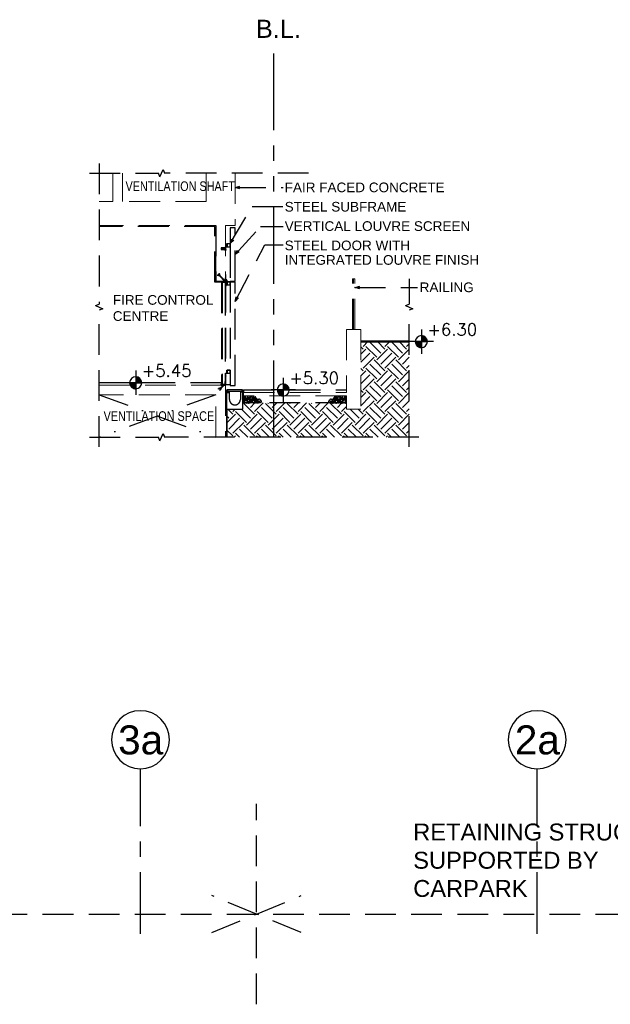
# Model space of a CAD drawing. Header units: millimetres. Extents: x 113048 to 489828, y -130780 to 23393.
# Tile 83 of 98: x 430789 to 442997, y -112863 to -92505. Entities that reach past the tile are written whole.
import ezdxf

# ---------------------------------------------------------------- set-up
doc = ezdxf.new("R2010")
doc.units = ezdxf.units.MM
doc.header["$LTSCALE"] = 100
for name, pattern in [('DASHDOT', [1, 0.5, -0.25, 0, -0.25]), ('DASHDOT2', [12.7, 6.35, -3.175, 0, -3.175]), ('Grid Line', [22.225, 12.7, -3.175, 3.175, -3.175]), ('Hidden', [9.525, 6.35, -3.175]), ('PHANTOM', [63.5, 31.75, -6.35, 6.35, -6.35, 6.35, -6.35])]:
    doc.linetypes.add(name, pattern=pattern)
for name, color, linetype in [('+C-160', 160, 'Hidden'), ('DLN020__', 6, 'DASHDOT'), ('LEVEL', 7, 'Continuous')]:
    doc.layers.add(name, color=color, linetype=linetype)
doc.styles.add('romans', font='romans.shx')
doc.styles.add('Swis721tBT', font='swissl.ttf')
doc.styles.add('SWISS MD BT', font='swiss.ttf')
doc.dimstyles.new('INTDIM', dxfattribs={"dimtxt": 200, "dimasz": 125, "dimexe": 100, "dimexo": 150, "dimgap": 80, "dimtad": 1, "dimdec": 0, "dimzin": 9, "dimdsep": 46, "dimtxsty": 'Swis721tBT', "dimblk": 'OPEN30', "dimcen": -125, "dimclrd": 256, "dimclre": 256, "dimclrt": 2, "dimaunit": 1, "dimadec": 1, "dimazin": 0, "dimtfac": 0.444444, "dimtdec": 0, "dimtix": 1, "dimtmove": 2, "dimatfit": 3, "dimldrblk": 'OPEN30', "dimfxl": 0, "dimtolj": 1, "dimlwd": -1, "dimlwe": -1, "dimarcsym": 0})

# ---------------------------------------------------------------- blocks, each defined once
blk = doc.blocks.new('SECTION J-J_OLD')
at = {"layer": '+C-160'}
h = blk.add_hatch(dxfattribs=at)
h.set_pattern_fill('EARTH', color=256, scale=50, angle=3.6498)
h.set_pattern_definition([(45, (45900.6, -89830.63), (3e-14, 449.0128), [317.5, -317.5]), (45, (45816.4, -89746.44), (3e-14, 449.0128), [317.5, -317.5]), (45, (45732.2, -89662.25), (3e-14, 449.0128), [317.5, -317.5]), (135, (45732.2, -89606.12), (-449.0128, 3e-14), [317.5, -317.5]), (135, (45816.4, -89521.93), (-449.0128, 3e-14), [317.5, -317.5]), (135, (45900.6, -89437.74), (-449.0128, 3e-14), [317.5, -317.5])])
h.paths.add_polyline_path([(196156, -101139), (199926, -101139), (199926, -99161), (198926, -99161), (198926, -100561), (198626, -100561), (198626, -100430), (196487, -100430), (196487, -100561), (196156, -100561)])
for p, q in [((193514, -95478, 0), (193514, -98389, 0)), ((193314, -95678, 0), (194744, -95678, 0)), ((194771, -95753, 0), (194744, -95678, 0)), ((194771, -95753, 0), (194840, -95602, 0)), ((194840, -95602, 0), (194868, -95678, 0)), ((197844, -95678, 0), (194868, -95678, 0)), ((195906, -97931, 0), (195906, -96781, 0)), ((195926, -96761, 0), (195926, -97911, 0)), ((196326, -96811, 1501), (196226, -96811, 1501)), ((196226, -96811, 1501), (196226, -97135, 3038)), ((196326, -97910, 3013), (196326, -96811, 1501)), ((196134, -97224, 0), (196041, -97224, 0)), ((196041, -97224, 0), (196041, -97259, 0)), ((196041, -97236, 0), (196056, -97236, 0)), ((196056, -97246, 0), (196041, -97246, 0)), ((196041, -97259, 0), (196134, -97259, 0)), ((196043, -97231, 0), (196103, -97231, 0)), ((196043, -97251, 0), (196043, -97231, 0)), ((196103, -97251, 0), (196043, -97251, 0)), ((196056, -97236, 0), (196056, -97246, 0)), ((196103, -97231, 0), (196103, -97221, 0)), ((196103, -97221, 0), (196126, -97221, 0)), ((196103, -97251, 0), (196103, -97231, 0)), ((196103, -97231, 0), (196103, -97251, 0)), ((196103, -97261, 0), (196103, -97251, 0)), ((196126, -97261, 0), (196103, -97261, 0)), ((196126, -97281, 0), (196126, -97201, 0)), ((196126, -97201, 0), (196152, -97201, 1501)), ((196126, -97221, 0), (196126, -97261, 0)), ((196130, -97281, 0), (196126, -97281, 0)), ((196156, -97205, 1501), (196130, -97205, 0)), ((196130, -97205, 0), (196130, -97219, 0)), ((196130, -97219, 0), (196134, -97219, 0)), ((196130, -97264, 0), (196130, -97219, 0)), ((196130, -97264, 0), (196130, -97281, 0)), ((196134, -97264, 0), (196130, -97264, 0)), ((196134, -97219, 0), (196134, -97224, 0)), ((196134, -97259, 0), (196134, -97224, 0)), ((196134, -97259, 0), (196134, -97264, 0)), ((196152, -97144, 1501), (196156, -97144, 1501)), ((196152, -97201, 1501), (196152, -97144, 1501)), ((196156, -97135, 1501), (196226, -97135, 1501)), ((196156, -97144, 1501), (196156, -97135, 1501)), ((196156, -97144, 1501), (196156, -97205, 1501)), ((196226, -97205, 1501), (196156, -97205, 1501)), ((196160, -97139, 1501), (196160, -97201, 1501)), ((196222, -97139, 1501), (196160, -97139, 1501)), ((196160, -97201, 1501), (196222, -97201, 1501)), ((196222, -97201, 1501), (196222, -97139, 1501)), ((196226, -97135, 1501), (196226, -97205, 1501)), ((196226, -97205, 1501), (196226, -97910, 1501)), ((196051, -97920, 0), (196036, -97920, 0)), ((196036, -97920, 0), (196036, -97931, 0)), ((196126, -97915, 0), (196044, -97915, 0)), ((196044, -97920, 0), (196044, -97915, 0)), ((196126, -97920, 0), (196051, -97920, 0)), ((196058, -97923, 0), (196058, -100052, 0)), ((196058, -97923, 0), (196123, -97923, 0)), ((196058, -97923, 0), (196058, -97926, 0)), ((196121, -97845, 0), (196121, -97920, 0)), ((196126, -97845, 0), (196121, -97845, 0)), ((196123, -97923, 0), (196123, -99987, 0)), ((196123, -97923, 0), (196123, -97988, 0)), ((196123, -97923, 0), (196126, -97923, 0)), ((196126, -97770, 0), (196126, -97845, 0)), ((196126, -97845, 0), (196126, -97920, 0)), ((196126, -97845, 0), (196129, -97845, 0)), ((196153, -97891, 0), (196126, -97868, 0)), ((196153, -97920, 0), (196126, -97920, 0)), ((196126, -97923, 0), (196326, -97923, 1501)), ((196126, -97923, 0), (196126, -100049, 0)), ((196129, -97845, 0), (196129, -97867, 0)), ((196156, -97890, 0), (196129, -97867, 0)), ((196153, -97891, 0), (196153, -97920, 0)), ((196156, -97920, 0), (196153, -97920, 0)), ((196156, -97890, 0), (196156, -97920, 0)), ((196156, -97923, 1501), (196226, -97923, 1501)), ((196156, -97932, 1501), (196156, -97923, 1501)), ((196226, -97910, 1501), (196326, -97910, 1501)), ((196226, -97923, 1499), (196226, -100068, 0)), ((196226, -97923, 1501), (196226, -97993, 1501)), ((196326, -100068, 0), (196326, -97923, 1502)), ((199926, -97861, 0), (199926, -98389, 0)), ((196036, -97931, 0), (195906, -97931, 0)), ((196044, -97939, 0), (196044, -100052, 0)), ((196057, -97939, 0), (196057, -100052, 0)), ((196061, -97929, 0), (196114, -97929, 0)), ((196117, -97932, 0), (196117, -97985, 0)), ((196117, -97985, 0), (196117, -99987, 0)), ((196120, -97988, 0), (196123, -97988, 0)), ((196126, -98069, 0), (196126, -97989, 0)), ((196126, -97989, 0), (196152, -97989, 1501)), ((196130, -98069, 0), (196126, -98069, 0)), ((196156, -97993, 1501), (196130, -97993, 0)), ((196130, -97993, 0), (196130, -98006, 0)), ((196130, -98006, 0), (196134, -98006, 0)), ((196130, -98051, 0), (196130, -98006, 0)), ((196130, -98051, 0), (196130, -98069, 0)), ((196134, -98051, 0), (196130, -98051, 0)), ((196134, -98006, 0), (196134, -98011, 0)), ((196134, -98046, 0), (196134, -98011, 0)), ((196134, -98046, 0), (196134, -98051, 0)), ((196152, -97932, 1501), (196156, -97932, 1501)), ((196152, -97989, 1501), (196152, -97932, 1501)), ((196156, -97932, 1501), (196156, -97993, 1501)), ((196226, -97993, 1501), (196156, -97993, 1501)), ((196160, -97927, 1501), (196160, -97989, 1501)), ((196222, -97927, 1501), (196160, -97927, 1501)), ((196160, -97989, 1501), (196222, -97989, 1501)), ((196222, -97989, 1501), (196222, -97927, 1501)), ((193438, -98416, 0), (193514, -98389, 0)), ((193438, -98416, 0), (193590, -98485, 0)), ((193590, -98485, 0), (193514, -98513, 0)), ((193514, -101339, 0), (193514, -98513, 0)), ((199850, -98416, 0), (199926, -98389, 0)), ((199850, -98416, 0), (200002, -98485, 0)), ((200002, -98485, 0), (199926, -98513, 0)), ((199926, -101339, 0), (199926, -98513, 0)), ((196152, -99757, 1501), (196156, -99757, 1501)), ((196152, -99814, 1501), (196152, -99757, 1501)), ((196156, -99748, 1501), (196226, -99748, 1501)), ((196156, -99757, 1501), (196156, -99748, 1501)), ((196156, -99757, 1501), (196156, -99818, 1501)), ((196160, -99752, 1501), (196160, -99814, 1501)), ((196222, -99752, 1501), (196160, -99752, 1501)), ((196222, -99814, 1501), (196222, -99752, 1501)), ((196226, -99748, 1501), (196226, -99818, 1501)), ((196126, -99894, 0), (196126, -99814, 0)), ((196126, -99814, 0), (196152, -99814, 1501)), ((196126, -99834, 0), (196126, -99874, 0)), ((196130, -99894, 0), (196126, -99894, 0)), ((196156, -99818, 1501), (196130, -99818, 0)), ((196130, -99818, 0), (196130, -99831, 0)), ((196130, -99831, 0), (196134, -99831, 0)), ((196130, -99876, 0), (196130, -99831, 0)), ((196130, -99876, 0), (196130, -99894, 0)), ((196134, -99876, 0), (196130, -99876, 0)), ((196134, -99831, 0), (196134, -99836, 0)), ((196134, -99871, 0), (196134, -99836, 0)), ((196134, -99871, 0), (196134, -99876, 0)), ((196226, -99818, 1501), (196156, -99818, 1501)), ((196160, -99814, 1501), (196222, -99814, 1501)), ((196038, -100011), (193514, -100011)), ((196036, -100052, 0), (196036, -100041, 0)), ((196058, -100049, 0), (196058, -100046, 0)), ((196058, -100049, 0), (196123, -100049, 0)), ((196061, -100043, 0), (196114, -100043, 0)), ((196117, -100040, 0), (196117, -99987, 0)), ((196120, -99984, 0), (196123, -99984, 0)), ((196123, -100049, 0), (196123, -99984, 0)), ((196123, -100049, 0), (196126, -100049, 0)), ((196126, -100049, 0), (196226, -100049, 1501)), ((196136, -100561, 0), (196136, -100161, 0)), ((196226, -100068, 0), (196326, -100068, 0)), ((196502, -100161, 0), (198626, -100161, 2978)), ((196502, -100161, 0), (196502, -100211, 0)), ((196209, -100211, 0), (196156, -100211, 0)), ((196156, -100561, 0), (196156, -100211, 0)), ((196209, -100356, 0), (196209, -100211, 0)), ((196434, -100191, 0), (196434, -100356, 0)), ((196434, -100191, 0), (196477, -100191, 0)), ((196434, -100201, 0), (196487, -100201, 0)), ((196487, -100561, 0), (196487, -100201, 0)), ((196502, -100280, 0), (196502, -100430, 0)), ((193314, -101139, 0), (194744, -101139, 0)), ((194771, -101214, 0), (194744, -101139, 0)), ((194771, -101214, 0), (194840, -101063, 0)), ((194840, -101063, 0), (194868, -101139, 0)), ((200126, -101139, 0), (194868, -101139, 0))]:
    blk.add_line(p, q, dxfattribs=at)
at = {"layer": '+C-160', "lineweight": 18}
for p, q in [((193801, -95678, 0), (193801, -96261, 0)), ((194001, -95678, 0), (194001, -96261, 0)), ((198751, -97861, 3007), (198801, -97861, 3019)), ((198751, -98911, 3188), (198751, -97861, 3188)), ((198776, -98911, 3188), (198776, -97861, 3188)), ((198801, -98911, 3188), (198801, -97861, 3188)), ((198626, -98911, 2978), (198926, -98911, 3398)), ((193514, -100061, 0), (196126, -100061, 0)), ((196126, -100061, 0), (196126, -101139, 0)), ((195926, -100261, 0), (193514, -100261, 0)), ((195926, -101139, 0), (195926, -100261, 0)), ((196502, -100211, 0), (198626, -100211, 2978)), ((196502, -100211, 0), (196502, -100280, 0)), ((198626, -100561, 0), (198926, -100561, 0))]:
    blk.add_line(p, q, dxfattribs=at)
at = {"layer": '+C-160', "linetype": 'Hidden'}
for p, q in [((195966, -97781, 0), (195962, -97794, 0)), ((196008, -97810, 0), (195962, -97794, 0)), ((196000, -97794, 0), (195966, -97781, 0)), ((195988, -97760, 0), (196000, -97755, 0)), ((196000, -97794, 0), (195988, -97760, 0)), ((196017, -97801, 0), (196000, -97755, 0)), ((196108, -97911, 0), (196008, -97810, 0)), ((196117, -97902, 0), (196017, -97801, 0)), ((196117, -97902, 0), (196108, -97911, 0)), ((196027, -100117, 0), (195981, -100133, 0)), ((195986, -100145, 0), (195981, -100133, 0)), ((196020, -100133, 0), (195986, -100145, 0)), ((196020, -100133, 0), (196007, -100167, 0)), ((196036, -100126, 0), (196020, -100171, 0)), ((196083, -100061, 0), (196027, -100117, 0)), ((196101, -100061, 0), (196036, -100126, 0)), ((196007, -100167, 0), (196020, -100171, 0))]:
    blk.add_line(p, q, dxfattribs=at)
at = {"layer": '+C-160', "linetype": 'DASHDOT2'}
for p, q in [((195926, -100261, 1501), (193514, -101139, 0)), ((193514, -100261, 340), (195926, -101139, 0))]:
    blk.add_line(p, q, dxfattribs=at)
at = {"layer": '+C-160', "lineweight": 18, "elevation": 0}
for points in [[(195726, -95678), (195726, -96261), (194001, -96261)], [(196326, -95678), (196326, -96761)], [(193801, -96261), (193514, -96261)], [(195926, -96761), (193514, -96761)], [(196044, -97911), (195926, -97911), (195926, -96761)], [(196126, -96761), (196126, -97911), (196057, -97911)], [(196326, -96761), (196126, -96761)], [(198626, -98911), (198626, -100211)], [(198926, -98911), (198926, -100561)], [(198626, -100280), (196502, -100280)], [(198626, -100280), (198626, -100561)]]:
    blk.add_lwpolyline(points, dxfattribs=at)
at = {"layer": '+C-160', "elevation": 0}
for points in [[(195906, -96781), (193514, -96781)], [(195926, -96781), (195926, -96781)], [(196209, -100211), (196209, -100201), (196166, -100201), (196166, -100161), (196156, -100161), (196156, -100211), (196209, -100211)], [(196171, -100186), (196472, -100186), (196472, -100161), (196171, -100161), (196171, -100186)], [(196434, -100201), (196434, -100191), (196477, -100191), (196477, -100161), (196487, -100161), (196487, -100201), (196434, -100201)], [(196156, -100561), (196487, -100561)], [(198626, -100430), (196502, -100430)]]:
    blk.add_lwpolyline(points, dxfattribs=at)
for points in [[(196057, -97939), (196044, -97939), (196044, -97920), (196057, -97920)], [(196057, -100033), (196044, -100033), (196044, -100052), (196057, -100052)]]:
    blk.add_lwpolyline(points, close=True, dxfattribs=at)
at = {"layer": '+C-160', "const_width": 50, "elevation": -1}
blk.add_lwpolyline([(198926, -99161), (199926, -99161)], dxfattribs=at)
at = {"layer": '+C-160', "elevation": 0}
for points in [[(196036, -100061), (196126, -100061), (196126, -100058, 0.414214), (196123, -100055), (196042, -100055), (196042, -100014, 0.414214), (196039, -100011), (196036, -100011)], [(196508, -100375), (196510, -100373), (196511, -100371), (196512, -100370), (196515, -100368), (196517, -100367), (196519, -100367, -0.022537), (196520, -100367, -0.09528), (196523, -100368, -0.101286), (196526, -100371, -0.105984), (196527, -100374, -0.105984), (196527, -100377, -0.101286), (196525, -100380, -0.09528), (196523, -100382, -0.091429), (196519, -100384, -0.091429), (196516, -100384, -0.09528), (196512, -100382, -0.101286), (196510, -100380, -0.105984), (196509, -100377, -0.04362)], [(196517, -100307), (196522, -100306), (196526, -100306), (196531, -100308), (196535, -100310), (196540, -100314), (196543, -100316, -0.022537), (196543, -100318, -0.09528), (196544, -100325, -0.101286), (196543, -100332, -0.105984), (196539, -100337, -0.105984), (196533, -100340, -0.101286), (196526, -100341, -0.09528), (196519, -100338, -0.091429), (196514, -100334, -0.091429), (196510, -100328, -0.09528), (196509, -100321, -0.101286), (196510, -100314, -0.105984), (196515, -100309, -0.04362)], [(196509, -100357), (196510, -100355), (196511, -100353), (196513, -100351), (196515, -100350), (196518, -100349), (196520, -100348, -0.022537), (196521, -100348, -0.09528), (196524, -100350, -0.101286), (196526, -100352, -0.105984), (196528, -100355, -0.105984), (196527, -100359, -0.101286), (196526, -100362, -0.09528), (196523, -100364, -0.091429), (196520, -100365, -0.091429), (196516, -100365, -0.09528), (196513, -100364, -0.101286), (196511, -100362, -0.105984), (196509, -100358, -0.04362)], [(196546, -100335), (196551, -100334), (196555, -100334), (196559, -100335), (196564, -100338), (196568, -100341), (196571, -100344, -0.022537), (196572, -100345, -0.09528), (196573, -100352, -0.101286), (196571, -100359, -0.105984), (196567, -100364, -0.105984), (196562, -100367, -0.101286), (196555, -100368, -0.09528), (196548, -100366, -0.091429), (196542, -100361, -0.091429), (196539, -100355, -0.09528), (196538, -100348, -0.101286), (196539, -100341, -0.105984), (196543, -100336, -0.04362)], [(196584, -100354), (196591, -100353), (196597, -100353), (196603, -100355), (196610, -100359), (196616, -100363), (196620, -100367, -0.022537), (196621, -100370, -0.09528), (196623, -100379, -0.101286), (196621, -100389, -0.105984), (196615, -100397, -0.105984), (196606, -100401, -0.101286), (196597, -100402, -0.09528), (196587, -100399, -0.091429), (196579, -100392, -0.091429), (196574, -100383, -0.09528), (196572, -100373, -0.101286), (196575, -100364, -0.105984), (196580, -100356, -0.04362)], [(196575, -100342), (196576, -100340), (196577, -100338), (196579, -100337), (196581, -100335), (196583, -100334), (196585, -100334, -0.022537), (196586, -100334, -0.09528), (196589, -100335, -0.101286), (196592, -100337, -0.105984), (196593, -100340, -0.105984), (196593, -100344, -0.101286), (196591, -100347, -0.09528), (196589, -100349, -0.091429), (196585, -100351, -0.091429), (196582, -100351, -0.09528), (196579, -100349, -0.101286), (196576, -100347, -0.105984), (196575, -100344, -0.04362)], [(196624, -100346), (196618, -100347), (196615, -100348), (196610, -100347), (196605, -100345), (196600, -100342), (196597, -100340, -0.022537), (196596, -100339, -0.09528), (196594, -100332, -0.101286), (196595, -100325, -0.105984), (196598, -100319, -0.105984), (196604, -100315, -0.101286), (196610, -100314, -0.09528), (196617, -100315, -0.091429), (196623, -100319, -0.091429), (196628, -100325, -0.09528), (196630, -100332, -0.101286), (196629, -100339, -0.105984), (196626, -100344, -0.04362)], [(196618, -100310), (196620, -100307), (196620, -100306), (196622, -100304), (196625, -100303), (196627, -100302), (196629, -100301, -0.022537), (196630, -100301, -0.09528), (196633, -100303, -0.101286), (196636, -100305, -0.105984), (196637, -100308, -0.105984), (196637, -100311, -0.101286), (196635, -100314, -0.09528), (196633, -100317, -0.091429), (196629, -100318, -0.091429), (196626, -100318, -0.09528), (196622, -100317, -0.101286), (196620, -100314, -0.105984), (196619, -100311, -0.04362)], [(196652, -100384), (196647, -100385), (196643, -100385), (196639, -100384), (196634, -100382), (196629, -100380), (196626, -100378, -0.022537), (196625, -100376, -0.09528), (196623, -100369, -0.101286), (196624, -100363, -0.105984), (196627, -100357, -0.105984), (196632, -100353, -0.101286), (196639, -100352, -0.09528), (196646, -100353, -0.091429), (196652, -100357, -0.091429), (196657, -100362, -0.09528), (196658, -100369, -0.101286), (196658, -100376, -0.105984), (196654, -100382, -0.04362)], [(196675, -100350), (196667, -100352), (196662, -100353), (196655, -100351), (196648, -100349), (196641, -100345), (196637, -100342, -0.022537), (196635, -100339, -0.09528), (196633, -100330, -0.101286), (196634, -100320, -0.105984), (196638, -100312, -0.105984), (196646, -100306, -0.101286), (196656, -100304, -0.09528), (196666, -100306, -0.091429), (196675, -100312, -0.091429), (196681, -100320, -0.09528), (196684, -100330, -0.101286), (196682, -100339, -0.105984), (196678, -100348, -0.04362)], [(196660, -100368), (196663, -100363), (196664, -100359), (196668, -100356), (196673, -100353), (196678, -100351), (196681, -100350, -0.022537), (196683, -100350, -0.09528), (196690, -100353, -0.101286), (196695, -100358, -0.105984), (196697, -100364, -0.105984), (196697, -100370, -0.101286), (196694, -100377, -0.09528), (196689, -100381, -0.091429), (196682, -100384, -0.091429), (196675, -100384, -0.09528), (196668, -100381, -0.101286), (196663, -100376, -0.105984), (196661, -100370, -0.04362)], [(196682, -100345), (196683, -100342), (196684, -100341), (196686, -100339), (196688, -100338), (196691, -100337), (196693, -100336, -0.022537), (196694, -100336, -0.09528), (196697, -100338, -0.101286), (196699, -100340, -0.105984), (196701, -100343, -0.105984), (196701, -100346, -0.101286), (196699, -100349, -0.09528), (196696, -100352, -0.091429), (196693, -100353, -0.091429), (196689, -100353, -0.09528), (196686, -100352, -0.101286), (196684, -100349, -0.105984), (196682, -100346, -0.04362)], [(196683, -100320), (196685, -100315), (196687, -100312), (196691, -100309), (196695, -100306), (196700, -100304), (196704, -100302, -0.022537), (196706, -100303, -0.09528), (196712, -100305, -0.101286), (196717, -100310, -0.105984), (196720, -100316, -0.105984), (196719, -100323, -0.101286), (196716, -100329, -0.09528), (196711, -100334, -0.091429), (196704, -100336, -0.091429), (196697, -100336, -0.09528), (196691, -100334, -0.101286), (196686, -100329, -0.105984), (196683, -100323, -0.04362)], [(196709, -100337), (196714, -100336), (196718, -100336), (196722, -100338), (196727, -100340), (196731, -100343), (196734, -100345, -0.022537), (196734, -100347, -0.09528), (196735, -100354, -0.101286), (196734, -100360, -0.105984), (196730, -100365, -0.105984), (196725, -100368, -0.101286), (196718, -100369, -0.09528), (196712, -100367, -0.091429), (196706, -100362, -0.091429), (196703, -100356, -0.09528), (196702, -100350, -0.101286), (196703, -100343, -0.105984), (196707, -100338, -0.04362)], [(196720, -100321), (196723, -100316), (196725, -100313), (196728, -100310), (196733, -100307), (196738, -100305), (196741, -100304, -0.022537), (196743, -100304, -0.09528), (196750, -100307, -0.101286), (196755, -100311, -0.105984), (196757, -100317, -0.105984), (196757, -100324, -0.101286), (196754, -100330, -0.09528), (196749, -100335, -0.091429), (196742, -100338, -0.091429), (196735, -100338, -0.09528), (196728, -100335, -0.101286), (196723, -100330, -0.105984), (196721, -100324, -0.04362)], [(196764, -100380), (196761, -100384), (196759, -100387), (196755, -100390), (196751, -100392), (196746, -100393), (196742, -100394, -0.022537), (196740, -100394, -0.09528), (196735, -100390, -0.101286), (196730, -100385, -0.105984), (196729, -100379, -0.105984), (196730, -100373, -0.101286), (196733, -100367, -0.09528), (196739, -100364, -0.091429), (196746, -100362, -0.091429), (196753, -100363, -0.09528), (196758, -100366, -0.101286), (196762, -100371, -0.105984), (196764, -100377, -0.04362)], [(196753, -100332), (196758, -100331), (196762, -100331), (196766, -100333), (196771, -100335), (196775, -100338), (196778, -100340, -0.022537), (196778, -100342, -0.09528), (196779, -100349, -0.101286), (196778, -100355, -0.105984), (196774, -100360, -0.105984), (196768, -100363, -0.101286), (196762, -100364, -0.09528), (196755, -100362, -0.091429), (196750, -100357, -0.091429), (196747, -100351, -0.09528), (196745, -100345, -0.101286), (196747, -100338, -0.105984), (196751, -100333, -0.04362)], [(196849, -100380), (196845, -100386), (196842, -100391), (196836, -100395), (196829, -100398), (196822, -100400), (196816, -100401, -0.022537), (196814, -100400, -0.09528), (196805, -100396, -0.101286), (196799, -100388, -0.105984), (196797, -100379, -0.105984), (196798, -100369, -0.101286), (196803, -100361, -0.09528), (196812, -100355, -0.091429), (196822, -100353, -0.091429), (196832, -100354, -0.09528), (196841, -100359, -0.101286), (196847, -100367, -0.105984), (196849, -100376, -0.04362)], [(198279, -100380), (198283, -100386), (198287, -100391), (198292, -100395), (198299, -100398), (198307, -100400), (198312, -100401, 0.022537), (198315, -100400, 0.09528), (198323, -100396, 0.101286), (198330, -100388, 0.105984), (198332, -100379, 0.105984), (198331, -100369, 0.101286), (198325, -100361, 0.09528), (198317, -100355, 0.091429), (198307, -100353, 0.091429), (198297, -100354, 0.09528), (198288, -100359, 0.101286), (198282, -100367, 0.105984), (198279, -100376, 0.04362)], [(198376, -100332), (198371, -100331), (198367, -100331), (198362, -100333), (198358, -100335), (198354, -100338), (198351, -100340, 0.022537), (198350, -100342, 0.09528), (198349, -100349, 0.101286), (198351, -100355, 0.105984), (198355, -100360, 0.105984), (198360, -100363, 0.101286), (198367, -100364, 0.09528), (198373, -100362, 0.091429), (198379, -100357, 0.091429), (198382, -100351, 0.09528), (198383, -100345, 0.101286), (198382, -100338, 0.105984), (198378, -100333, 0.04362)], [(198365, -100380), (198367, -100384), (198369, -100387), (198373, -100390), (198378, -100392), (198383, -100393), (198386, -100394, 0.022537), (198388, -100394, 0.09528), (198394, -100390, 0.101286), (198398, -100385, 0.105984), (198400, -100379, 0.105984), (198399, -100373, 0.101286), (198395, -100367, 0.09528), (198390, -100364, 0.091429), (198383, -100362, 0.091429), (198376, -100363, 0.09528), (198370, -100366, 0.101286), (198366, -100371, 0.105984), (198364, -100377, 0.04362)], [(198408, -100321), (198406, -100316), (198404, -100313), (198400, -100310), (198396, -100307), (198391, -100305), (198387, -100304, 0.022537), (198385, -100304, 0.09528), (198379, -100307, 0.101286), (198374, -100311, 0.105984), (198371, -100317, 0.105984), (198372, -100324, 0.101286), (198375, -100330, 0.09528), (198380, -100335, 0.091429), (198387, -100338, 0.091429), (198394, -100338, 0.09528), (198400, -100335, 0.101286), (198405, -100330, 0.105984), (198408, -100324, 0.04362)], [(198419, -100337), (198414, -100336), (198411, -100336), (198406, -100338), (198402, -100340), (198398, -100343), (198395, -100345, 0.022537), (198394, -100347, 0.09528), (198393, -100354, 0.101286), (198395, -100360, 0.105984), (198399, -100365, 0.105984), (198404, -100368, 0.101286), (198411, -100369, 0.09528), (198417, -100367, 0.091429), (198422, -100362, 0.091429), (198426, -100356, 0.09528), (198427, -100350, 0.101286), (198425, -100343, 0.105984), (198422, -100338, 0.04362)], [(198446, -100320), (198444, -100315), (198442, -100312), (198438, -100309), (198433, -100306), (198428, -100304), (198425, -100302, 0.022537), (198423, -100303, 0.09528), (198416, -100305, 0.101286), (198411, -100310, 0.105984), (198409, -100316, 0.105984), (198409, -100323, 0.101286), (198412, -100329, 0.09528), (198417, -100334, 0.091429), (198424, -100336, 0.091429), (198431, -100336, 0.09528), (198438, -100334, 0.101286), (198443, -100329, 0.105984), (198445, -100323, 0.04362)], [(198446, -100345), (198445, -100342), (198444, -100341), (198442, -100339), (198440, -100338), (198438, -100337), (198436, -100336, 0.022537), (198435, -100336, 0.09528), (198432, -100338, 0.101286), (198429, -100340, 0.105984), (198428, -100343, 0.105984), (198428, -100346, 0.101286), (198430, -100349, 0.09528), (198432, -100352, 0.091429), (198436, -100353, 0.091429), (198439, -100353, 0.09528), (198442, -100352, 0.101286), (198445, -100349, 0.105984), (198446, -100346, 0.04362)], [(198468, -100368), (198466, -100363), (198464, -100359), (198460, -100356), (198456, -100353), (198451, -100351), (198447, -100350, 0.022537), (198445, -100350, 0.09528), (198439, -100353, 0.101286), (198434, -100358, 0.105984), (198431, -100364, 0.105984), (198432, -100370, 0.101286), (198435, -100377, 0.09528), (198440, -100381, 0.091429), (198447, -100384, 0.091429), (198454, -100384, 0.09528), (198461, -100381, 0.101286), (198465, -100376, 0.105984), (198468, -100370, 0.04362)], [(198454, -100350), (198461, -100352), (198467, -100353), (198474, -100351), (198481, -100349), (198487, -100345), (198492, -100342, 0.022537), (198493, -100339, 0.09528), (198496, -100330, 0.101286), (198495, -100320, 0.105984), (198490, -100312, 0.105984), (198482, -100306, 0.101286), (198473, -100304, 0.09528), (198463, -100306, 0.091429), (198454, -100312, 0.091429), (198448, -100320, 0.09528), (198445, -100330, 0.101286), (198446, -100339, 0.105984), (198451, -100348, 0.04362)], [(198476, -100384), (198481, -100385), (198485, -100385), (198490, -100384), (198495, -100382), (198500, -100380), (198503, -100378, 0.022537), (198504, -100376, 0.09528), (198506, -100369, 0.101286), (198505, -100363, 0.105984), (198502, -100357, 0.105984), (198496, -100353, 0.101286), (198490, -100352, 0.09528), (198483, -100353, 0.091429), (198476, -100357, 0.091429), (198472, -100362, 0.09528), (198470, -100369, 0.101286), (198471, -100376, 0.105984), (198474, -100382, 0.04362)], [(198510, -100310), (198509, -100307), (198508, -100306), (198506, -100304), (198504, -100303), (198502, -100302), (198500, -100301, 0.022537), (198499, -100301, 0.09528), (198496, -100303, 0.101286), (198493, -100305, 0.105984), (198492, -100308, 0.105984), (198492, -100311, 0.101286), (198493, -100314, 0.09528), (198496, -100317, 0.091429), (198499, -100318, 0.091429), (198503, -100318, 0.09528), (198506, -100317, 0.101286), (198509, -100314, 0.105984), (198510, -100311, 0.04362)], [(198505, -100346), (198510, -100347), (198514, -100348), (198519, -100347), (198524, -100345), (198528, -100342), (198532, -100340, 0.022537), (198533, -100339, 0.09528), (198535, -100332, 0.101286), (198534, -100325, 0.105984), (198530, -100319, 0.105984), (198525, -100315, 0.101286), (198518, -100314, 0.09528), (198511, -100315, 0.091429), (198505, -100319, 0.091429), (198501, -100325, 0.09528), (198499, -100332, 0.101286), (198500, -100339, 0.105984), (198503, -100344, 0.04362)], [(198545, -100354), (198537, -100353), (198532, -100353), (198525, -100355), (198519, -100359), (198512, -100363), (198508, -100367, 0.022537), (198507, -100370, 0.09528), (198506, -100379, 0.101286), (198508, -100389, 0.105984), (198514, -100397, 0.105984), (198522, -100401, 0.101286), (198532, -100402, 0.09528), (198541, -100399, 0.091429), (198550, -100392, 0.091429), (198555, -100383, 0.09528), (198556, -100373, 0.101286), (198554, -100364, 0.105984), (198548, -100356, 0.04362)], [(198554, -100342), (198553, -100340), (198552, -100338), (198550, -100337), (198548, -100335), (198545, -100334), (198543, -100334, 0.022537), (198543, -100334, 0.09528), (198539, -100335, 0.101286), (198537, -100337, 0.105984), (198536, -100340, 0.105984), (198536, -100344, 0.101286), (198537, -100347, 0.09528), (198540, -100349, 0.091429), (198543, -100351, 0.091429), (198547, -100351, 0.09528), (198550, -100349, 0.101286), (198553, -100347, 0.105984), (198554, -100344, 0.04362)], [(198583, -100335), (198578, -100334), (198574, -100334), (198569, -100335), (198565, -100338), (198560, -100341), (198557, -100344, 0.022537), (198557, -100345, 0.09528), (198556, -100352, 0.101286), (198557, -100359, 0.105984), (198561, -100364, 0.105984), (198567, -100367, 0.101286), (198574, -100368, 0.09528), (198581, -100366, 0.091429), (198586, -100361, 0.091429), (198590, -100355, 0.09528), (198591, -100348, 0.101286), (198589, -100341, 0.105984), (198585, -100336, 0.04362)], [(198612, -100307), (198607, -100306), (198603, -100306), (198598, -100308), (198593, -100310), (198589, -100314), (198586, -100316, 0.022537), (198585, -100318, 0.09528), (198584, -100325, 0.101286), (198586, -100332, 0.105984), (198590, -100337, 0.105984), (198596, -100340, 0.101286), (198603, -100341, 0.09528), (198609, -100338, 0.091429), (198615, -100334, 0.091429), (198619, -100328, 0.09528), (198620, -100321, 0.101286), (198618, -100314, 0.105984), (198614, -100309, 0.04362)], [(198619, -100357), (198618, -100355), (198617, -100353), (198616, -100351), (198613, -100350), (198611, -100349), (198609, -100348, 0.022537), (198608, -100348, 0.09528), (198605, -100350, 0.101286), (198602, -100352, 0.105984), (198601, -100355, 0.105984), (198601, -100359, 0.101286), (198603, -100362, 0.09528), (198605, -100364, 0.091429), (198609, -100365, 0.091429), (198612, -100365, 0.09528), (198616, -100364, 0.101286), (198618, -100362, 0.105984), (198619, -100358, 0.04362)], [(198620, -100375), (198619, -100373), (198618, -100371), (198616, -100370), (198614, -100368), (198612, -100367), (198610, -100367, 0.022537), (198609, -100367, 0.09528), (198605, -100368, 0.101286), (198603, -100371, 0.105984), (198602, -100374, 0.105984), (198602, -100377, 0.101286), (198603, -100380, 0.09528), (198606, -100382, 0.091429), (198609, -100384, 0.091429), (198613, -100384, 0.09528), (198616, -100382, 0.101286), (198619, -100380, 0.105984), (198620, -100377, 0.04362)], [(196510, -100422), (196511, -100420), (196512, -100418), (196513, -100417), (196516, -100415), (196518, -100414), (196520, -100414, -0.022537), (196521, -100414, -0.09528), (196524, -100415, -0.101286), (196527, -100417, -0.105984), (196528, -100421, -0.105984), (196528, -100424, -0.101286), (196526, -100427, -0.09528), (196524, -100429, -0.091429), (196520, -100431, -0.091429), (196517, -100431, -0.09528), (196513, -100429, -0.101286), (196511, -100427, -0.105984), (196510, -100424, -0.04362)], [(196534, -100371), (196542, -100370), (196548, -100370), (196555, -100373), (196563, -100377), (196570, -100382), (196574, -100386, -0.022537), (196576, -100389, -0.09528), (196577, -100400, -0.101286), (196575, -100410, -0.105984), (196568, -100419, -0.105984), (196559, -100424, -0.101286), (196548, -100425, -0.09528), (196538, -100421, -0.091429), (196529, -100414, -0.091429), (196523, -100404, -0.09528), (196521, -100393, -0.101286), (196524, -100382, -0.105984), (196530, -100374, -0.04362)], [(196584, -100400), (196589, -100400), (196593, -100400), (196597, -100401), (196602, -100404), (196606, -100407), (196609, -100409, -0.022537), (196609, -100411, -0.09528), (196610, -100417, -0.101286), (196609, -100424, -0.105984), (196605, -100429, -0.105984), (196599, -100432, -0.101286), (196593, -100432, -0.09528), (196586, -100430, -0.091429), (196581, -100426, -0.091429), (196578, -100420, -0.09528), (196577, -100413, -0.101286), (196578, -100407, -0.105984), (196582, -100402, -0.04362)], [(196617, -100397), (196622, -100396), (196625, -100396), (196630, -100398), (196634, -100400), (196638, -100403), (196641, -100405, -0.022537), (196642, -100407, -0.09528), (196643, -100414, -0.101286), (196641, -100420, -0.105984), (196637, -100425, -0.105984), (196632, -100428, -0.101286), (196625, -100429, -0.09528), (196619, -100427, -0.091429), (196614, -100422, -0.091429), (196610, -100416, -0.09528), (196609, -100410, -0.101286), (196611, -100403, -0.105984), (196614, -100398, -0.04362)], [(196631, -100392), (196632, -100390), (196633, -100388), (196635, -100386), (196637, -100385), (196640, -100384), (196642, -100383, -0.022537), (196643, -100384, -0.09528), (196646, -100385, -0.101286), (196648, -100387, -0.105984), (196650, -100390, -0.105984), (196649, -100394, -0.101286), (196648, -100397, -0.09528), (196645, -100399, -0.091429), (196642, -100400, -0.091429), (196638, -100400, -0.09528), (196635, -100399, -0.101286), (196633, -100397, -0.105984), (196631, -100394, -0.04362)], [(196674, -100424), (196668, -100425), (196665, -100425), (196660, -100424), (196655, -100423), (196650, -100420), (196647, -100418, -0.022537), (196646, -100416, -0.09528), (196644, -100409, -0.101286), (196645, -100403, -0.105984), (196648, -100397, -0.105984), (196654, -100393, -0.101286), (196660, -100392, -0.09528), (196667, -100393, -0.091429), (196673, -100397, -0.091429), (196678, -100402, -0.09528), (196680, -100409, -0.101286), (196679, -100416, -0.105984), (196676, -100422, -0.04362)], [(196727, -100429), (196719, -100431), (196713, -100432), (196705, -100431), (196698, -100428), (196690, -100424), (196685, -100420, -0.022537), (196683, -100417, -0.09528), (196680, -100407, -0.101286), (196682, -100396, -0.105984), (196687, -100387, -0.105984), (196695, -100381, -0.101286), (196706, -100378, -0.09528), (196717, -100380, -0.091429), (196727, -100387, -0.091429), (196734, -100396, -0.09528), (196737, -100406, -0.101286), (196736, -100417, -0.105984), (196730, -100426, -0.04362)], [(196739, -100409), (196741, -100404), (196743, -100401), (196747, -100397), (196752, -100395), (196756, -100392), (196760, -100391, -0.022537), (196762, -100392, -0.09528), (196768, -100394, -0.101286), (196773, -100399, -0.105984), (196776, -100405, -0.105984), (196776, -100412, -0.101286), (196773, -100418, -0.09528), (196768, -100423, -0.091429), (196761, -100425, -0.091429), (196753, -100425, -0.09528), (196747, -100422, -0.101286), (196742, -100418, -0.105984), (196739, -100412, -0.04362)], [(196776, -100414), (196779, -100409), (196780, -100406), (196784, -100402), (196789, -100400), (196794, -100397), (196797, -100396, -0.022537), (196799, -100397, -0.09528), (196806, -100399, -0.101286), (196811, -100404, -0.105984), (196813, -100410, -0.105984), (196813, -100417, -0.101286), (196810, -100423, -0.09528), (196805, -100428, -0.091429), (196798, -100430, -0.091429), (196791, -100430, -0.09528), (196784, -100428, -0.101286), (196779, -100423, -0.105984), (196777, -100417, -0.04362)], [(198352, -100414), (198350, -100409), (198348, -100406), (198344, -100402), (198340, -100400), (198335, -100397), (198331, -100396, 0.022537), (198329, -100397, 0.09528), (198323, -100399, 0.101286), (198318, -100404, 0.105984), (198315, -100410, 0.105984), (198316, -100417, 0.101286), (198319, -100423, 0.09528), (198324, -100428, 0.091429), (198331, -100430, 0.091429), (198338, -100430, 0.09528), (198344, -100428, 0.101286), (198349, -100423, 0.105984), (198352, -100417, 0.04362)], [(198389, -100409), (198387, -100404), (198385, -100401), (198382, -100397), (198377, -100395), (198372, -100392), (198368, -100391, 0.022537), (198367, -100392, 0.09528), (198360, -100394, 0.101286), (198355, -100399, 0.105984), (198353, -100405, 0.105984), (198353, -100412, 0.101286), (198356, -100418, 0.09528), (198361, -100423, 0.091429), (198368, -100425, 0.091429), (198375, -100425, 0.09528), (198382, -100422, 0.101286), (198387, -100418, 0.105984), (198389, -100412, 0.04362)], [(198401, -100429), (198410, -100431), (198416, -100432), (198423, -100431), (198431, -100428), (198439, -100424), (198444, -100420, 0.022537), (198445, -100417, 0.09528), (198448, -100407, 0.101286), (198447, -100396, 0.105984), (198442, -100387, 0.105984), (198433, -100381, 0.101286), (198422, -100378, 0.09528), (198411, -100380, 0.091429), (198402, -100387, 0.091429), (198395, -100396, 0.09528), (198392, -100406, 0.101286), (198393, -100417, 0.105984), (198398, -100426, 0.04362)], [(198455, -100424), (198460, -100425), (198464, -100425), (198469, -100424), (198474, -100423), (198478, -100420), (198482, -100418, 0.022537), (198483, -100416, 0.09528), (198484, -100409, 0.101286), (198484, -100403, 0.105984), (198480, -100397, 0.105984), (198475, -100393, 0.101286), (198468, -100392, 0.09528), (198461, -100393, 0.091429), (198455, -100397, 0.091429), (198451, -100402, 0.09528), (198449, -100409, 0.101286), (198450, -100416, 0.105984), (198453, -100422, 0.04362)], [(198497, -100392), (198496, -100390), (198495, -100388), (198494, -100386), (198491, -100385), (198489, -100384), (198487, -100383, 0.022537), (198486, -100384, 0.09528), (198483, -100385, 0.101286), (198480, -100387, 0.105984), (198479, -100390, 0.105984), (198479, -100394, 0.101286), (198481, -100397, 0.09528), (198483, -100399, 0.091429), (198487, -100400, 0.091429), (198490, -100400, 0.09528), (198494, -100399, 0.101286), (198496, -100397, 0.105984), (198497, -100394, 0.04362)], [(198512, -100397), (198507, -100396), (198503, -100396), (198499, -100398), (198494, -100400), (198490, -100403), (198487, -100405, 0.022537), (198487, -100407, 0.09528), (198486, -100414, 0.101286), (198487, -100420, 0.105984), (198491, -100425, 0.105984), (198497, -100428, 0.101286), (198503, -100429, 0.09528), (198510, -100427, 0.091429), (198515, -100422, 0.091429), (198518, -100416, 0.09528), (198520, -100410, 0.101286), (198518, -100403, 0.105984), (198514, -100398, 0.04362)], [(198545, -100400), (198539, -100400), (198536, -100400), (198531, -100401), (198527, -100404), (198523, -100407), (198520, -100409, 0.022537), (198519, -100411, 0.09528), (198518, -100417, 0.101286), (198520, -100424, 0.105984), (198524, -100429, 0.105984), (198529, -100432, 0.101286), (198536, -100432, 0.09528), (198542, -100430, 0.091429), (198548, -100426, 0.091429), (198551, -100420, 0.09528), (198552, -100413, 0.101286), (198550, -100407, 0.105984), (198547, -100402, 0.04362)], [(198595, -100371), (198587, -100370), (198580, -100370), (198573, -100373), (198566, -100377), (198559, -100382), (198554, -100386, 0.022537), (198553, -100389, 0.09528), (198551, -100400, 0.101286), (198554, -100410, 0.105984), (198560, -100419, 0.105984), (198570, -100424, 0.101286), (198580, -100425, 0.09528), (198591, -100421, 0.091429), (198600, -100414, 0.091429), (198606, -100404, 0.09528), (198608, -100393, 0.101286), (198605, -100382, 0.105984), (198599, -100374, 0.04362)], [(198619, -100422), (198618, -100420), (198617, -100418), (198615, -100417), (198613, -100415), (198610, -100414), (198609, -100414, 0.022537), (198608, -100414, 0.09528), (198604, -100415, 0.101286), (198602, -100417, 0.105984), (198601, -100421, 0.105984), (198601, -100424, 0.101286), (198602, -100427, 0.09528), (198605, -100429, 0.091429), (198608, -100431, 0.091429), (198612, -100431, 0.09528), (198615, -100429, 0.101286), (198618, -100427, 0.105984), (198619, -100424, 0.04362)]]:
    blk.add_lwpolyline(points, format="xyb", close=True, dxfattribs=at)
for points in [[(196136, -100162, 0.360841), (196156, -100161, 24.902094)], [(196502, -100161, -0.527614), (196487, -100161, -24.902094)], [(196136, -100211, -0.4881), (196156, -100211, -24.902094)], [(196502, -100186, 0.445979), (196487, -100186, 24.902094)], [(196583, -100331), (196576, -100333), (196571, -100334), (196564, -100333), (196557, -100330), (196550, -100326), (196545, -100323, -0.022537), (196544, -100321, -0.09528), (196541, -100311, -0.101286), (196542, -100301, -0.040078), (196544, -100298, -0.105984)], [(196588, -100298, -0.032506), (196589, -100301, -0.09528), (196592, -100311, -0.101286), (196591, -100321, -0.105984), (196586, -100329, -0.04362), (196583, -100331)], [(196762, -100371, -0.063296), (196765, -100367, -0.09528), (196770, -100364, -0.091429), (196777, -100362, -0.091429), (196784, -100363, -0.09528), (196790, -100366, -0.101286), (196794, -100371, -0.105984), (196795, -100377, -0.04362), (196795, -100380)], [(198366, -100371, 0.063296), (198364, -100367, 0.09528), (198358, -100364, 0.091429), (198352, -100362, 0.091429), (198345, -100363, 0.09528), (198339, -100366, 0.101286), (198335, -100371, 0.105984), (198333, -100377, 0.04362), (198333, -100380)], [(198541, -100298, 0.032506), (198539, -100301, 0.09528), (198536, -100311, 0.101286), (198538, -100321, 0.105984), (198542, -100329, 0.04362), (198545, -100331)], [(198545, -100331), (198553, -100333), (198558, -100334), (198565, -100333), (198572, -100330), (198579, -100326), (198583, -100323, 0.022537), (198585, -100321, 0.09528), (198587, -100311, 0.101286), (198586, -100301, 0.040078), (198585, -100298, 0.105984)], [(196507, -100400), (196508, -100399), (196510, -100398), (196513, -100397), (196515, -100396, -0.022537), (196516, -100397, -0.09528), (196519, -100398, -0.101286), (196521, -100400, -0.105984), (196523, -100403, -0.105984), (196522, -100407, -0.101286), (196521, -100410, -0.09528), (196518, -100412, -0.091429), (196515, -100413, -0.091429), (196511, -100413, -0.09528), (196508, -100412, -0.027262), (196507, -100411, -0.105984)], [(196795, -100380), (196793, -100384), (196790, -100387), (196787, -100390), (196782, -100392), (196777, -100393), (196773, -100394, -0.022537), (196772, -100394, -0.09528), (196766, -100390, -0.101286), (196762, -100385, -0.015506), (196761, -100384, -0.105984)], [(196872, -100404), (196868, -100410), (196865, -100415), (196859, -100418), (196852, -100421), (196845, -100424), (196839, -100425, -0.022537), (196836, -100424, -0.09528), (196828, -100419, -0.101286), (196821, -100412, -0.105984), (196819, -100402, -0.021189), (196819, -100401, -0.101286)], [(196849, -100377, -0.045488), (196855, -100378, -0.09528), (196863, -100383, -0.101286), (196869, -100391, -0.105984), (196872, -100400, -0.04362), (196872, -100404)], [(198279, -100377, 0.045488), (198274, -100378, 0.09528), (198265, -100383, 0.101286), (198259, -100391, 0.105984), (198257, -100400, 0.04362), (198257, -100404)], [(198257, -100404), (198261, -100410), (198264, -100415), (198270, -100418), (198277, -100421), (198284, -100424), (198290, -100425, 0.022537), (198292, -100424, 0.09528), (198301, -100419, 0.101286), (198307, -100412, 0.105984), (198310, -100402, 0.021189), (198310, -100401, 0.101286)], [(198333, -100380), (198336, -100384), (198338, -100387), (198342, -100390), (198347, -100392), (198351, -100393), (198355, -100394, 0.022537), (198357, -100394, 0.09528), (198363, -100390, 0.101286), (198367, -100385, 0.015506), (198367, -100384, 0.105984)], [(198621, -100400), (198621, -100399), (198618, -100398), (198616, -100397), (198614, -100396, 0.022537), (198613, -100397, 0.09528), (198610, -100398, 0.101286), (198607, -100400, 0.105984), (198606, -100403, 0.105984), (198606, -100407, 0.101286), (198608, -100410, 0.09528), (198610, -100412, 0.091429), (198614, -100413, 0.091429), (198617, -100413, 0.09528), (198621, -100412, 0.027262), (198621, -100411, 0.105984)]]:
    blk.add_lwpolyline(points, format="xyb", dxfattribs=at)
at = {"layer": '+C-160', "linetype": 'Hidden', "ltscale": 0.2, "const_width": 10, "elevation": 0}
blk.add_lwpolyline([(196141, -101139), (196141, -100236)], dxfattribs=at)
at = {"layer": '+C-160', "elevation": 0, "flags": 128}
blk.add_lwpolyline([(196156, -100561), (196156, -101139)], dxfattribs=at)
at = {"layer": '+C-160'}
for centre, radius in [((196146, -100218, 0), 8), ((196494, -100194, 0), 7.47)]:
    blk.add_circle(centre, radius, dxfattribs=at)
for centre, radius, start, end in [((196061, -97926, 0), 3, 180, 270), ((196114, -97932, 0), 3, 0, 90), ((196120, -97985, 0), 3, 180, 270), ((196061, -100046, 0), 3, 90, 180), ((196114, -100040, 0), 3, 270, 0), ((196120, -99987, 0), 3, 90, 180), ((196322, -100356, 0), 113, 180.0001, 0.0001)]:
    blk.add_arc(centre, radius, start, end, dxfattribs=at)
blk = doc.blocks.new('*X4')
at = {"color": 0}
for p, q in [((45956, 42700), (46156, 42700)), ((45956, 42694), (46156, 42694)), ((45957, 42688), (46156, 42688)), ((45957, 42681), (46156, 42681)), ((45958, 42675), (46156, 42675)), ((45959, 42669), (46156, 42669)), ((45960, 42662), (46156, 42662)), ((45962, 42656), (46156, 42656)), ((45964, 42650), (46156, 42650)), ((45965, 42644), (46156, 42644)), ((45968, 42638), (46156, 42638)), ((45970, 42631), (46156, 42631)), ((45973, 42625), (46156, 42625)), ((45975, 42619), (46156, 42619)), ((45978, 42612), (46156, 42612)), ((45982, 42606), (46156, 42606)), ((45986, 42600), (46156, 42600)), ((45990, 42594), (46156, 42594)), ((45994, 42588), (46156, 42588)), ((45999, 42581), (46156, 42581)), ((46004, 42575), (46156, 42575)), ((46009, 42569), (46156, 42569)), ((46015, 42562), (46156, 42562)), ((46022, 42556), (46156, 42556)), ((46029, 42550), (46156, 42550)), ((46037, 42544), (46156, 42544)), ((46047, 42538), (46156, 42538)), ((46057, 42531), (46156, 42531)), ((46069, 42525), (46156, 42525)), ((46083, 42519), (46156, 42519)), ((46102, 42512), (46156, 42512)), ((46133, 42506), (46156, 42506))]:
    blk.add_line(p, q, dxfattribs=at)
blk = doc.blocks.new('*X3')
at = {"color": 0}
for p, q in [((46156, 42900), (46200, 42900)), ((46156, 42894), (46222, 42894)), ((46156, 42888), (46238, 42888)), ((46156, 42881), (46250, 42881)), ((46156, 42875), (46261, 42875)), ((46156, 42869), (46271, 42869)), ((46156, 42862), (46279, 42862)), ((46156, 42856), (46287, 42856)), ((46156, 42850), (46294, 42850)), ((46156, 42844), (46300, 42844)), ((46156, 42838), (46306, 42838)), ((46156, 42831), (46311, 42831)), ((46156, 42825), (46316, 42825)), ((46156, 42819), (46320, 42819)), ((46156, 42812), (46324, 42812)), ((46156, 42806), (46328, 42806)), ((46156, 42800), (46332, 42800)), ((46156, 42794), (46335, 42794)), ((46156, 42788), (46338, 42788)), ((46156, 42781), (46341, 42781)), ((46156, 42775), (46343, 42775)), ((46156, 42769), (46345, 42769)), ((46156, 42762), (46347, 42762)), ((46156, 42756), (46349, 42756)), ((46156, 42750), (46351, 42750)), ((46156, 42744), (46352, 42744)), ((46156, 42738), (46353, 42738)), ((46156, 42731), (46354, 42731)), ((46156, 42725), (46355, 42725)), ((46156, 42719), (46355, 42719)), ((46156, 42712), (46356, 42712)), ((46156, 42706), (46356, 42706))]:
    blk.add_line(p, q, dxfattribs=at)
blk = doc.blocks.new('ELFIN')
at = {"layer": 'LEVEL'}
for p, q in [((0, 0.5), (0, 0)), ((0, 0), (-0.5, 0)), ((0, 0), (0, -0.5)), ((0.5, 0), (0, 0))]:
    blk.add_line(p, q, dxfattribs=at)
for start, end in [(90, 180), (180, 270), (0, 90), (270, 0)]:
    blk.add_arc((0, 0), 0.25, start, end, dxfattribs=at)
at = {"layer": 'LEVEL', "xscale": 0.00125, "yscale": 0.00125, "zscale": 0.00125}
for name in ['*X3', '*X4']:
    blk.add_blockref(name, (-57.695, -53.381), dxfattribs=at)
at = {"layer": 'LEVEL', "style": 'romans'}
blk.add_attdef('ELFIN', (0.254, 0.347), '', height=0.5, dxfattribs=at)
blk = doc.blocks.new('_Open30')
at = {"color": 0, "linetype": 'ByBlock', "lineweight": -2}
for p, q in [((-1, 0.27), (0, 0)), ((0, 0), (-1, -0.27)), ((0, 0), (-1, 0))]:
    blk.add_line(p, q, dxfattribs=at)
blk = doc.blocks.new('Grid - Bubble - 4mm-251209-Black Box Lvl _0_00_G_F- Kahlen')
at = {"layer": 'DLN020__', "linetype": 'Continuous'}
blk.add_circle((0, 0), 4, dxfattribs=at)
blk = doc.blocks.new('ELEVATION ENTRANCE_TEXT_OLD')
at = {"layer": '+C-160', "linetype": 'Grid Line'}
for p, q in [((194369.7, -111402.9), (194369.7, -107991.8)), ((202569.7, -111402.9), (202569.7, -107991.8))]:
    blk.add_line(p, q, dxfattribs=at)
at = {"layer": '+C-160'}
for p, q in [((196769.8, -112863.3, 0), (196769.8, -108720.7, 0)), ((121862.4, -110997.8, 0.1), (237286.5, -110997.8, 0.1))]:
    blk.add_line(p, q, dxfattribs=at)
at = {"layer": '+C-160', "elevation": 0}
for points in [[(195845.9, -111380.5), (196769.8, -110997.8), (195845.9, -110615.1)], [(197693.7, -111380.5), (196769.8, -110997.8), (197693.7, -110615.1)]]:
    blk.add_lwpolyline(points, dxfattribs=at)
at = {"layer": '+C-160', "xscale": -149.9999999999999, "yscale": 149.9999999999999, "zscale": 149.9999999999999, "rotation": 180}
for p in [(194369.7, -107391.8), (202569.7, -107391.8)]:
    blk.add_blockref('Grid - Bubble - 4mm-251209-Black Box Lvl _0_00_G_F- Kahlen', p, dxfattribs=at)
at = {"layer": '+C-160', "char_height": 600, "width": 1209.6, "attachment_point": 2, "rotation": 360, "line_spacing_factor": 1.00667}
for s, insert in [('{\\fSwis721 BT|b0|i0|c0|p34;3a}', (194373.9, -107096)), ('{\\fSwis721 BT|b0|i0|c0|p34;2a}', (202573.9, -107096))]:
    blk.add_mtext(s, dxfattribs=dict(at, insert=insert))
at = {"layer": '+C-160', "insert": (200007.6, -110647.8, 0.1), "char_height": 350, "width": 6000, "attachment_point": 7, "rotation": 0, "style": 'SWISS MD BT'}
blk.add_mtext('RETAINING STRUCTURE SUPPORTED BY CARPARK', dxfattribs=at)
blk = doc.blocks.new('SECTION J-J_TEXT_OLD')
at = {"layer": '+C-160', "linetype": 'PHANTOM', "ltscale": 0.5}
blk.add_line((197126, -101139), (197126, -92996), dxfattribs=at)
at = {"layer": '+C-160'}
ref = blk.add_blockref('ELFIN', (200176, -99161, -1), dxfattribs=dict(at, xscale=499.9999999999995, yscale=499.9999999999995, zscale=499.9999999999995))
ref.add_attrib('ELFIN', '+6.30', (200301, -99036, -1), dxfattribs={"height": 250, "rotation": 360, "style": 'romans'})
ref = blk.add_blockref('ELFIN', (194271, -100011, 1501), dxfattribs=dict(at, xscale=499.9999999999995, yscale=499.9999999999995, zscale=499.9999999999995))
ref.add_attrib('ELFIN', '+5.45', (194396, -99886, 1501), dxfattribs={"height": 250, "rotation": 360, "style": 'romans'})
ref = blk.add_blockref('ELFIN', (197321, -100161, 0), dxfattribs=dict(at, xscale=499.9999999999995, yscale=499.9999999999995, zscale=499.9999999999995))
ref.add_attrib('ELFIN', '+5.30', (197446, -100036, 0), dxfattribs={"height": 250, "rotation": 360, "style": 'romans'})
at = {"layer": '+C-160', "style": 'SWISS MD BT', "width": 0.8}
for s, p in [('VENTILATION SHAFT ', (194061, -96047, 0)), ('VENTILATION SPACE', (193608, -100801, 0))]:
    blk.add_text(s, height=200, rotation=360, dxfattribs=at).set_placement(p)
at = {"layer": '+C-160', "style": 'SWISS MD BT'}
for s, p in [('FAIR FACED CONCRETE', (197351, -96072, 0)), ('STEEL SUBFRAME', (197351, -96472, 0)), ('VERTICAL LOUVRE SCREEN', (197351, -96872, 0)), ('STEEL DOOR WITH', (197351, -97272, 0)), ('INTEGRATED LOUVRE FINISH', (197351, -97572, 0)), ('RAILING', (200141, -98138, -1))]:
    blk.add_text(s, height=200, rotation=360, dxfattribs=at).set_placement(p)
at = {"layer": '+C-160', "insert": (196755, -92505, 0), "char_height": 375, "attachment_point": 1, "style": 'SWISS MD BT'}
blk.add_mtext('B.L.', dxfattribs=at)
at = {"layer": '+C-160', "insert": (193798, -98199, 0), "char_height": 200, "width": 2795.19, "attachment_point": 1, "rotation": 360, "style": 'SWISS MD BT'}
blk.add_mtext('FIRE CONTROL CENTRE', dxfattribs=at)
at = {"layer": '+C-160'}
for points in [[(196326, -95973, 0), (197316, -95973, 0)], [(196226, -97135, 1501), (196680, -96368, 1501), (197316, -96368, 1501)], [(196326, -97360, 2257), (196854, -96779, 2257), (197316, -96779, 2257)], [(196326, -98333, 1214), (196939, -97159, 1214), (197316, -97159, 1214)], [(198801, -98040, 3188), (200093, -98040, 3188)]]:
    blk.add_leader(points, dimstyle='INTDIM', override={"dimtxt": 350, "dimasz": 100, "dimgap": 100, "dimclrd": 256, "dimarcsym": 2}, dxfattribs=at)

msp = doc.modelspace()

# ---------------------------------------------------------------- block references
at = {"layer": '+C-160'}
msp.add_blockref('SECTION J-J_OLD', (238915.8, 0), dxfattribs=at)
at = {"layer": 'Defpoints'}
for name in ['SECTION J-J_TEXT_OLD', 'ELEVATION ENTRANCE_TEXT_OLD']:
    msp.add_blockref(name, (238915.8, 0), dxfattribs=at)

doc.saveas('drawing.dxf')
